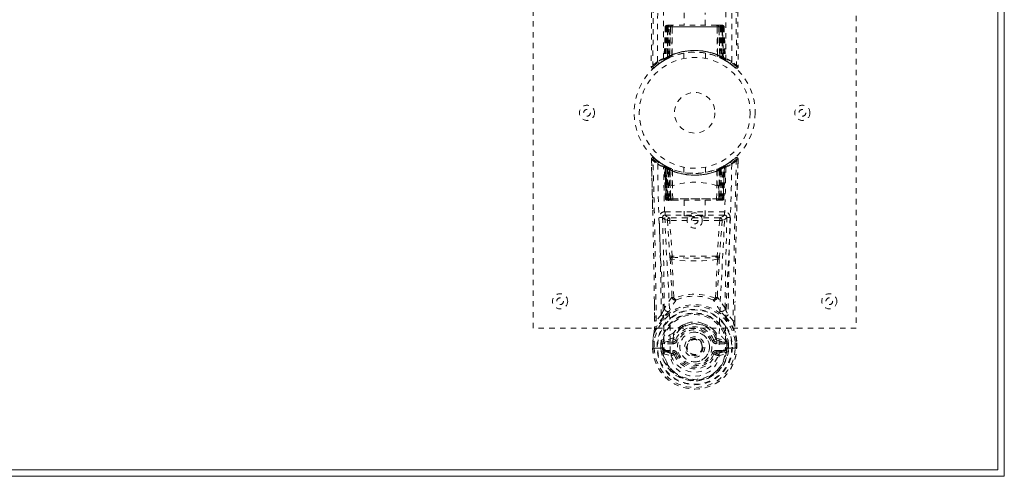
# Model space of a CAD drawing. Header units: inches. Extents: x 15.9 to 111.4, y 44.6 to 68.1.
# Tile 7 of 8: x 93.1 to 111.4, y 44.6 to 53.1. Entities that reach past the tile are written whole.
import ezdxf

# ---------------------------------------------------------------- set-up
doc = ezdxf.new("R2010")
doc.units = ezdxf.units.IN
doc.header["$MEASUREMENT"] = 0
doc.linetypes.add('SLD-Dashed', pattern=[0.075, 0.05, -0.025])
doc.linetypes.add('SLD-Solid', pattern=[0])

msp = doc.modelspace()

# ---------------------------------------------------------------- linework, layer by layer
at = {"color": 7, "linetype": 'SLD-Solid', "lineweight": 15}
for p, q in [((111.281, 44.766), (111.281, 68.029)), ((111.281, 68.029), (111.281, 44.766)), ((111.399, 68.148), (111.399, 44.648)), ((111.399, 44.648), (15.899, 44.648)), ((16.017, 44.766), (111.281, 44.766)), ((111.281, 44.766), (16.017, 44.766))]:
    msp.add_line(p, q, dxfattribs=at)
at = {"color": 7, "linetype": 'SLD-Dashed', "lineweight": 0}
for p, q in [((102.649, 47.398), (102.649, 55.398)), ((108.649, 55.398), (108.649, 47.398)), ((105.454, 53.255), (105.454, 53.023)), ((105.844, 53.023), (105.844, 53.255)), ((105.102, 52.994), (105.081, 52.388)), ((105.116, 52.994), (105.095, 52.396)), ((105.116, 52.994), (105.102, 52.994)), ((105.137, 52.997), (105.114, 52.403)), ((105.134, 52.994), (105.114, 52.407)), ((105.201, 52.994), (105.134, 52.994)), ((105.141, 52.994), (105.141, 52.436)), ((105.142, 52.994), (106.156, 52.994)), ((105.143, 52.437), (105.142, 52.994)), ((105.155, 53.023), (105.146, 53.023)), ((105.155, 53.021), (105.155, 52.994)), ((105.155, 52.994), (105.155, 52.443)), ((106.143, 52.994), (105.155, 52.994)), ((105.218, 53.023), (105.164, 53.023)), ((105.173, 52.451), (105.174, 52.994)), ((105.174, 52.994), (106.125, 52.994)), ((105.182, 52.442), (105.201, 52.994)), ((105.202, 52.994), (105.183, 52.443)), ((105.201, 52.994), (105.202, 52.994)), ((105.225, 52.47), (105.23, 52.994)), ((105.233, 52.994), (105.228, 52.472)), ((105.233, 52.994), (105.23, 52.994)), ((105.239, 53.023), (105.232, 53.023)), ((106.066, 52.994), (105.233, 52.994)), ((106.058, 53.023), (105.24, 53.023)), ((106.066, 53.023), (106.059, 53.023)), ((106.07, 52.472), (106.066, 52.994)), ((106.068, 52.994), (106.066, 52.994)), ((106.068, 52.994), (106.073, 52.47)), ((106.134, 53.023), (106.08, 53.023)), ((106.115, 52.443), (106.096, 52.994)), ((106.096, 52.994), (106.097, 52.994)), ((106.097, 52.994), (106.116, 52.442)), ((106.164, 52.994), (106.097, 52.994)), ((106.125, 52.994), (106.125, 52.451)), ((106.125, 52.994), (106.125, 52.994)), ((106.153, 53.023), (106.143, 53.023)), ((106.143, 52.994), (106.144, 52.443)), ((106.156, 52.994), (106.156, 52.437)), ((106.157, 52.436), (106.157, 52.994)), ((106.164, 53.023), (106.164, 53.023)), ((106.184, 52.403), (106.164, 52.997)), ((106.164, 52.994), (106.185, 52.407)), ((106.169, 53.022), (106.165, 53.023)), ((106.182, 52.994), (106.203, 52.396)), ((106.196, 52.994), (106.182, 52.994)), ((106.196, 52.994), (106.217, 52.388)), ((105.449, 52.505), (105.449, 52.408)), ((105.849, 52.408), (105.849, 52.505)), ((104.892, 52.233), (104.994, 52.314)), ((105.003, 52.321), (105.106, 52.384)), ((105.067, 52.363), (105.08, 52.371)), ((105.081, 52.388), (105.095, 52.396)), ((105.099, 52.382), (105.165, 52.416)), ((105.114, 52.407), (105.182, 52.442)), ((105.154, 52.41), (105.141, 52.436)), ((105.155, 52.411), (105.143, 52.437)), ((105.165, 52.416), (105.166, 52.417)), ((105.169, 52.418), (105.167, 52.417)), ((105.183, 52.443), (105.182, 52.442)), ((105.185, 52.425), (105.186, 52.426)), ((105.225, 52.47), (105.228, 52.472)), ((105.227, 52.443), (105.232, 52.445)), ((106.066, 52.445), (106.071, 52.443)), ((106.07, 52.472), (106.073, 52.47)), ((106.112, 52.426), (106.113, 52.425)), ((106.116, 52.442), (106.115, 52.443)), ((106.116, 52.442), (106.185, 52.407)), ((106.144, 52.443), (106.131, 52.417)), ((106.132, 52.417), (106.133, 52.416)), ((106.133, 52.416), (106.2, 52.382)), ((106.156, 52.437), (106.143, 52.411)), ((106.157, 52.436), (106.145, 52.41)), ((106.203, 52.396), (106.217, 52.388)), ((106.212, 52.376), (106.226, 52.368)), ((106.218, 52.371), (106.232, 52.363)), ((104.842, 52.256), (104.872, 52.256)), ((104.845, 50.488), (104.844, 50.538)), ((104.845, 50.538), (104.847, 50.488)), ((104.868, 49.614), (104.848, 50.531)), ((105.077, 50.426), (105.008, 50.47)), ((106.322, 50.493), (106.304, 50.475)), ((106.38, 50.54), (106.363, 50.525)), ((106.405, 50.561), (106.391, 50.548)), ((106.452, 50.492), (106.453, 50.538)), ((106.454, 50.491), (106.455, 50.538)), ((105.084, 50.422), (105.07, 50.43)), ((105.09, 50.418), (105.076, 50.425)), ((105.084, 50.422), (105.084, 50.422)), ((105.099, 50.397), (105.085, 50.405)), ((105.106, 49.802), (105.085, 50.405)), ((105.087, 50.42), (105.087, 50.42)), ((105.099, 50.397), (105.119, 49.802)), ((105.119, 49.802), (105.099, 50.397)), ((105.099, 50.397), (105.099, 50.397)), ((105.102, 50.412), (105.102, 50.412)), ((105.166, 50.379), (105.102, 50.412)), ((105.183, 50.353), (105.117, 50.387)), ((105.138, 49.802), (105.117, 50.387)), ((105.118, 50.39), (105.138, 49.798)), ((105.145, 50.357), (105.158, 50.383)), ((105.145, 50.357), (105.146, 49.802)), ((105.163, 50.348), (105.145, 50.357)), ((105.159, 50.35), (105.178, 50.342)), ((105.159, 49.802), (105.159, 50.35)), ((105.163, 50.348), (105.175, 50.374)), ((105.163, 49.802), (105.163, 50.348)), ((105.168, 50.378), (105.166, 50.379)), ((105.176, 50.374), (105.168, 50.378)), ((105.177, 50.342), (105.177, 49.802)), ((105.196, 50.334), (105.177, 50.342)), ((105.178, 50.342), (105.19, 50.368)), ((105.178, 50.342), (105.178, 49.802)), ((105.183, 50.353), (105.185, 50.352)), ((105.203, 49.802), (105.183, 50.353)), ((105.185, 50.352), (105.203, 49.852)), ((105.189, 50.368), (105.207, 50.36)), ((105.196, 50.334), (105.207, 50.36)), ((105.196, 49.802), (105.196, 50.334)), ((105.235, 50.321), (105.231, 50.322)), ((105.233, 50.045), (105.231, 50.322)), ((105.239, 50.348), (105.234, 50.349)), ((105.235, 50.321), (105.237, 50.043)), ((105.449, 50.387), (105.449, 50.29)), ((105.849, 50.29), (105.849, 50.387)), ((106.064, 50.349), (106.06, 50.348)), ((106.061, 50.043), (106.063, 50.321)), ((106.068, 50.322), (106.063, 50.321)), ((106.068, 50.322), (106.066, 50.045)), ((106.091, 50.36), (106.109, 50.368)), ((106.115, 50.353), (106.096, 49.802)), ((106.096, 49.852), (106.113, 50.352)), ((106.121, 50.342), (106.102, 50.334)), ((106.102, 50.334), (106.102, 49.802)), ((106.113, 50.352), (106.115, 50.353)), ((106.181, 50.387), (106.115, 50.353)), ((106.12, 50.342), (106.14, 50.35)), ((106.12, 49.802), (106.12, 50.342)), ((106.121, 49.802), (106.121, 50.342)), ((106.14, 50.35), (106.127, 50.376)), ((106.132, 50.379), (106.13, 50.378)), ((106.197, 50.412), (106.132, 50.379)), ((106.153, 50.357), (106.135, 50.348)), ((106.135, 50.348), (106.135, 49.802)), ((106.14, 50.35), (106.139, 49.802)), ((106.153, 49.802), (106.153, 50.357)), ((106.158, 49.798), (106.181, 50.39)), ((106.161, 49.802), (106.181, 50.387)), ((106.2, 50.397), (106.179, 49.802)), ((106.179, 49.802), (106.2, 50.397)), ((106.192, 49.802), (106.213, 50.405)), ((106.197, 50.412), (106.197, 50.412)), ((106.213, 50.405), (106.2, 50.397)), ((106.2, 50.397), (106.2, 50.397)), ((106.212, 50.42), (106.212, 50.42)), ((106.228, 50.43), (106.215, 50.422)), ((106.215, 50.422), (106.215, 50.422)), ((105.236, 50.043), (105.237, 50.043)), ((105.242, 49.799), (105.236, 50.043)), ((106.056, 49.799), (106.062, 50.043)), ((106.061, 50.043), (106.062, 50.043)), ((105.106, 49.802), (105.119, 49.802)), ((105.138, 49.802), (105.203, 49.802)), ((105.146, 49.802), (105.163, 49.802)), ((105.146, 49.773), (105.16, 49.773)), ((105.149, 49.773), (105.16, 49.773)), ((105.178, 49.802), (105.159, 49.802)), ((105.167, 49.773), (105.159, 49.774)), ((105.16, 49.773), (105.161, 49.773)), ((106.135, 49.802), (105.163, 49.802)), ((105.167, 49.773), (105.225, 49.773)), ((105.177, 49.802), (105.196, 49.802)), ((105.178, 49.802), (106.12, 49.802)), ((106.102, 49.802), (105.196, 49.802)), ((105.219, 49.773), (105.197, 49.773)), ((105.204, 49.802), (105.203, 49.802)), ((105.204, 49.802), (105.204, 49.8)), ((105.232, 49.773), (105.233, 49.773)), ((105.233, 49.773), (105.249, 49.773)), ((105.249, 49.773), (106.049, 49.773)), ((105.454, 49.773), (105.454, 49.482)), ((105.844, 49.482), (105.844, 49.773)), ((106.049, 49.773), (106.066, 49.773)), ((106.066, 49.773), (106.066, 49.773)), ((106.073, 49.773), (106.131, 49.773)), ((106.102, 49.773), (106.073, 49.773)), ((106.096, 49.802), (106.095, 49.802)), ((106.095, 49.8), (106.095, 49.802)), ((106.096, 49.802), (106.161, 49.802)), ((106.102, 49.802), (106.121, 49.802)), ((106.102, 49.773), (106.102, 49.773)), ((106.102, 49.773), (106.121, 49.773)), ((106.139, 49.802), (106.12, 49.802)), ((106.135, 49.802), (106.153, 49.802)), ((106.138, 49.773), (106.139, 49.773)), ((106.139, 49.773), (106.149, 49.773)), ((106.139, 49.773), (106.152, 49.773)), ((106.161, 49.802), (106.161, 49.802)), ((106.179, 49.802), (106.192, 49.802)), ((105.098, 49.561), (105.098, 49.499)), ((106.201, 49.561), (105.098, 49.561)), ((106.201, 49.499), (106.201, 49.561)), ((105.098, 49.499), (106.201, 49.499)), ((105.141, 49.399), (105.187, 48.734)), ((105.185, 49.446), (105.185, 49.401)), ((106.113, 49.446), (105.185, 49.446)), ((106.113, 49.401), (105.185, 49.401)), ((105.232, 48.738), (105.185, 49.401)), ((106.113, 49.401), (106.067, 48.738)), ((106.158, 49.399), (106.111, 48.734)), ((106.113, 49.446), (106.113, 49.401)), ((106.158, 49.399), (106.113, 49.401)), ((106.067, 48.738), (105.232, 48.738)), ((105.263, 47.967), (105.263, 47.966)), ((106.035, 47.966), (106.035, 47.967)), ((104.905, 47.528), (104.9, 47.889)), ((106.394, 47.528), (106.398, 47.873)), ((105.028, 47.647), (104.934, 47.532)), ((106.364, 47.532), (106.271, 47.647)), ((108.649, 47.398), (102.649, 47.398)), ((105.497, 47.485), (105.421, 47.457)), ((105.877, 47.457), (105.803, 47.485)), ((105.251, 47.212), (105.084, 47.175)), ((105.241, 47.176), (105.254, 47.193)), ((105.296, 47.359), (105.247, 47.305)), ((105.253, 47.26), (105.251, 47.212)), ((105.254, 47.193), (105.296, 47.177)), ((106.002, 47.177), (106.045, 47.193)), ((106.052, 47.305), (106.003, 47.359)), ((106.045, 47.193), (106.058, 47.176)), ((106.046, 47.26), (106.047, 47.212)), ((106.047, 47.212), (106.214, 47.175)), ((104.869, 47.028), (104.87, 47.156)), ((104.869, 47.028), (104.873, 47.028)), ((104.87, 47.16), (104.87, 47.156)), ((104.871, 47.156), (104.87, 47.028)), ((104.873, 47.028), (104.899, 47.028)), ((104.899, 47.155), (104.899, 47.032)), ((104.899, 47.028), (104.917, 47.028)), ((104.917, 47.029), (104.936, 47.029)), ((104.917, 47.028), (104.917, 47.029)), ((104.936, 47.029), (105.077, 47.029)), ((105.05, 47.105), (105.02, 47.107)), ((105.02, 47.033), (105.02, 47.107)), ((105.05, 47.033), (105.02, 47.033)), ((105.02, 47.033), (105.02, 47.033)), ((105.054, 47.119), (105.05, 47.105)), ((105.05, 47.105), (105.05, 47.033)), ((105.054, 47.034), (105.05, 47.033)), ((105.057, 46.955), (105.05, 47.033)), ((105.054, 47.119), (105.054, 47.034)), ((105.054, 47.119), (105.054, 47.119)), ((105.088, 47.139), (105.241, 47.176)), ((105.088, 47.139), (105.088, 47.109)), ((105.241, 47.139), (105.088, 47.139)), ((105.241, 47.109), (105.088, 47.109)), ((105.241, 47.139), (105.241, 47.176)), ((105.241, 47.109), (105.241, 47.139)), ((105.806, 47.048), (105.806, 47.044)), ((106.058, 47.139), (106.058, 47.176)), ((106.058, 47.176), (106.21, 47.139)), ((106.21, 47.139), (106.058, 47.139)), ((106.058, 47.109), (106.058, 47.139)), ((106.21, 47.109), (106.058, 47.109)), ((106.21, 47.109), (106.21, 47.139)), ((106.22, 47.023), (106.221, 47.029)), ((106.221, 47.029), (106.363, 47.029)), ((106.248, 47.105), (106.244, 47.119)), ((106.244, 47.119), (106.244, 47.034)), ((106.244, 47.034), (106.249, 47.033)), ((106.278, 47.107), (106.248, 47.105)), ((106.249, 47.033), (106.248, 47.105)), ((106.279, 47.033), (106.249, 47.033)), ((106.278, 47.107), (106.278, 47.107)), ((106.278, 47.107), (106.279, 47.033)), ((106.279, 47.033), (106.279, 47.033)), ((106.363, 47.029), (106.381, 47.029)), ((106.381, 47.029), (106.381, 47.028)), ((106.381, 47.028), (106.399, 47.028)), ((106.4, 47.032), (106.399, 47.155)), ((106.399, 47.028), (106.426, 47.028)), ((106.426, 47.028), (106.429, 47.028)), ((106.428, 47.028), (106.427, 47.156)), ((106.429, 47.156), (106.429, 47.16)), ((106.429, 47.028), (106.429, 47.156)), ((105.071, 46.92), (105.213, 46.887)), ((105.101, 46.987), (105.101, 46.957)), ((105.101, 46.987), (105.241, 46.987)), ((105.241, 46.927), (105.101, 46.957)), ((105.101, 46.957), (105.241, 46.957)), ((105.241, 46.987), (105.241, 46.957)), ((105.241, 46.957), (105.241, 46.927)), ((105.296, 46.918), (105.269, 46.908)), ((106.03, 46.908), (106.002, 46.918)), ((106.058, 46.957), (106.058, 46.987)), ((106.058, 46.987), (106.197, 46.987)), ((106.058, 46.927), (106.058, 46.957)), ((106.197, 46.957), (106.058, 46.927)), ((106.058, 46.957), (106.197, 46.957)), ((106.085, 46.887), (106.227, 46.92)), ((106.197, 46.957), (106.197, 46.987))]:
    msp.add_line(p, q, dxfattribs=at)
at = {"color": 7, "linetype": 'SLD-Dashed', "lineweight": 0, "flags": 128}
for points in [[(104.961, 52.35), (104.962, 54.445), (104.974, 56.539), (104.996, 58.632), (105.028, 60.722), (105.052, 62.034), (105.076, 63.344), (105.095, 64.65), (105.106, 65.953), (105.101, 67.252)], [(105.07, 52.405), (105.071, 54.272), (105.08, 56.138), (105.099, 58.002), (105.127, 59.865), (105.155, 61.354), (105.184, 62.84), (105.209, 64.323), (105.224, 65.803), (105.219, 67.276)], [(106.08, 67.276), (106.074, 65.803), (106.089, 64.323), (106.115, 62.84), (106.144, 61.354), (106.171, 59.865), (106.199, 58.002), (106.218, 56.138), (106.227, 54.272), (106.228, 52.405)], [(106.337, 52.35), (106.336, 54.445), (106.325, 56.539), (106.303, 58.632), (106.27, 60.722), (106.246, 62.034), (106.223, 63.344), (106.203, 64.65), (106.193, 65.953), (106.197, 67.252)], [(104.943, 66.753), (104.944, 66.058), (104.945, 65.331), (104.945, 64.569), (104.944, 63.775), (104.942, 62.991), (104.939, 62.321), (104.936, 61.688), (104.932, 61.015), (104.928, 60.301), (104.927, 60.105), (104.926, 59.907), (104.925, 59.706), (104.923, 59.503), (104.923, 59.388), (104.921, 59.142), (104.919, 58.873), (104.916, 58.442), (104.913, 57.961), (104.909, 57.43), (104.905, 56.85), (104.902, 56.459), (104.899, 56.049), (104.896, 55.644), (104.894, 55.262), (104.891, 54.894), (104.887, 54.274), (104.882, 53.7), (104.879, 53.173), (104.875, 52.691), (104.872, 52.256)], [(106.356, 66.753), (106.354, 65.903), (106.353, 65.014), (106.354, 64.084), (106.356, 63.119), (106.359, 62.328), (106.362, 61.697), (106.366, 61.023), (106.37, 60.306), (106.371, 60.11), (106.372, 59.91), (106.374, 59.708), (106.375, 59.503), (106.376, 59.385), (106.377, 59.136), (106.379, 58.864), (106.382, 58.43), (106.385, 57.949), (106.389, 57.419), (106.393, 56.842), (106.396, 56.454), (106.399, 56.048), (106.402, 55.601), (106.405, 55.157), (106.408, 54.742), (106.412, 54.251), (106.415, 53.806), (106.418, 53.406), (106.421, 53.051), (106.423, 52.741), (106.425, 52.476), (106.426, 52.255)], [(104.913, 66.262), (104.912, 63.13), (104.893, 59.505), (104.868, 55.881), (104.842, 52.256)], [(106.386, 66.288), (106.386, 63.13), (106.405, 59.505), (106.43, 55.881), (106.456, 52.256)], [(105.102, 52.994), (105.105, 52.994), (105.114, 52.994), (105.127, 52.994), (105.142, 52.994)], [(105.155, 52.994), (105.141, 52.994), (105.128, 52.994), (105.119, 52.994), (105.116, 52.994)], [(105.136, 53.001), (105.135, 53), (105.134, 52.994)], [(105.134, 52.994), (105.135, 52.994), (105.136, 52.994), (105.14, 52.994), (105.145, 52.994), (105.151, 52.994), (105.158, 52.994), (105.166, 52.994), (105.174, 52.994)], [(105.23, 52.994), (105.22, 52.994), (105.211, 52.994), (105.205, 52.994), (105.202, 52.994)], [(105.23, 52.994), (105.23, 52.999), (105.231, 53.005), (105.232, 53.01), (105.233, 53.014), (105.234, 53.018), (105.236, 53.02), (105.238, 53.022), (105.239, 53.023)], [(106.059, 53.023), (106.061, 53.022), (106.062, 53.02), (106.064, 53.018), (106.065, 53.014), (106.067, 53.01), (106.067, 53.005), (106.068, 52.999), (106.068, 52.994)], [(106.096, 52.994), (106.093, 52.994), (106.087, 52.994), (106.079, 52.994), (106.068, 52.994)], [(106.125, 52.994), (106.133, 52.994), (106.14, 52.994), (106.148, 52.994), (106.154, 52.994), (106.158, 52.994), (106.162, 52.994), (106.164, 52.994), (106.164, 52.994)], [(106.182, 52.994), (106.179, 52.994), (106.17, 52.994), (106.158, 52.994), (106.143, 52.994)], [(106.157, 52.994), (106.172, 52.994), (106.185, 52.994), (106.193, 52.994), (106.196, 52.994)], [(105.411, 52.499), (105.433, 52.504), (105.435, 52.504)], [(105.137, 52.402), (105.146, 52.407), (105.153, 52.412)], [(105.227, 52.443), (105.228, 52.444), (105.229, 52.446), (105.229, 52.449), (105.229, 52.452), (105.229, 52.456), (105.228, 52.46), (105.227, 52.465), (105.225, 52.47)], [(106.071, 52.443), (106.07, 52.444), (106.069, 52.446), (106.069, 52.449), (106.069, 52.452), (106.069, 52.456), (106.07, 52.46), (106.072, 52.465), (106.073, 52.47)], [(106.146, 52.412), (106.153, 52.407), (106.161, 52.402)], [(106.195, 52.384), (106.201, 52.383), (106.207, 52.387), (106.211, 52.393)], [(106.408, 52.236), (106.415, 52.232), (106.423, 52.23), (106.431, 52.229), (106.439, 52.23), (106.446, 52.234), (106.451, 52.239), (106.455, 52.246), (106.456, 52.253)], [(106.456, 52.256), (106.456, 52.256), (106.454, 52.256), (106.447, 52.256), (106.438, 52.256), (106.432, 52.256), (106.426, 52.256)], [(104.918, 50.54), (104.914, 50.542), (104.894, 50.561)], [(106.429, 49.57), (106.431, 49.644), (106.434, 49.817), (106.439, 50.026), (106.445, 50.273), (106.451, 50.531)], [(104.962, 50.445), (104.969, 49.991), (104.981, 49.542), (104.998, 49.099), (105.02, 48.663), (105.05, 48.097), (105.073, 47.55), (105.078, 47.023)], [(105.195, 46.957), (105.191, 47.487), (105.167, 48.036), (105.135, 48.603), (105.112, 49.04), (105.093, 49.485), (105.08, 49.935), (105.071, 50.389)], [(105.093, 50.417), (105.087, 50.42), (105.084, 50.422)], [(105.116, 50.394), (105.111, 50.405), (105.105, 50.41)], [(105.157, 50.381), (105.15, 50.386), (105.142, 50.391)], [(105.159, 50.35), (105.163, 50.36), (105.168, 50.369), (105.17, 50.375), (105.171, 50.376)], [(105.189, 50.368), (105.188, 50.366), (105.185, 50.361), (105.181, 50.352), (105.177, 50.342)], [(106.102, 50.334), (106.098, 50.344), (106.094, 50.353), (106.092, 50.358), (106.091, 50.36)], [(106.227, 50.389), (106.219, 49.935), (106.205, 49.485), (106.186, 49.04), (106.163, 48.603), (106.131, 48.036), (106.108, 47.487), (106.104, 46.957)], [(106.121, 50.342), (106.117, 50.352), (106.113, 50.361), (106.11, 50.366), (106.109, 50.368)], [(106.109, 50.368), (106.11, 50.366), (106.112, 50.36), (106.116, 50.352), (106.12, 50.342)], [(106.135, 50.348), (106.13, 50.358), (106.126, 50.367), (106.124, 50.372), (106.123, 50.374)], [(106.153, 50.357), (106.148, 50.366), (106.144, 50.375), (106.141, 50.381), (106.14, 50.383)], [(106.157, 50.391), (106.149, 50.386), (106.141, 50.381)], [(106.336, 50.445), (106.329, 49.991), (106.317, 49.542), (106.3, 49.099), (106.278, 48.663), (106.248, 48.097), (106.225, 47.55), (106.22, 47.023)], [(105.203, 49.852), (105.202, 49.965), (105.206, 50.021), (105.213, 50.047), (105.217, 50.052), (105.219, 50.054), (105.221, 50.054), (105.223, 50.054), (105.226, 50.052), (105.228, 50.05), (105.233, 50.045)], [(105.233, 50.045), (105.234, 50.043), (105.235, 50.043), (105.235, 50.043), (105.236, 50.043)], [(106.062, 50.043), (106.063, 50.043), (106.063, 50.043), (106.064, 50.043), (106.066, 50.045)], [(106.066, 50.045), (106.07, 50.05), (106.073, 50.052), (106.076, 50.054), (106.077, 50.054), (106.079, 50.054), (106.082, 50.052), (106.085, 50.047), (106.092, 50.021), (106.096, 49.965), (106.096, 49.852)], [(105.146, 49.802), (105.131, 49.802), (105.118, 49.802), (105.109, 49.802), (105.107, 49.802), (105.106, 49.802)], [(105.119, 49.802), (105.123, 49.802), (105.132, 49.802), (105.145, 49.802), (105.159, 49.802)], [(105.177, 49.802), (105.162, 49.802), (105.155, 49.802), (105.148, 49.802), (105.143, 49.802), (105.14, 49.802), (105.138, 49.802), (105.138, 49.802)], [(105.203, 49.852), (105.203, 49.852), (105.204, 49.802)], [(105.242, 49.799), (105.444, 49.799), (105.649, 49.799), (105.854, 49.799), (106.056, 49.799)], [(106.095, 49.802), (106.096, 49.852), (106.096, 49.852)], [(106.161, 49.802), (106.161, 49.802), (106.159, 49.802), (106.155, 49.802), (106.15, 49.802), (106.144, 49.802), (106.137, 49.802), (106.121, 49.802)], [(106.139, 49.802), (106.154, 49.802), (106.166, 49.802), (106.175, 49.802), (106.179, 49.802)], [(106.192, 49.802), (106.192, 49.802), (106.189, 49.802), (106.181, 49.802), (106.168, 49.802), (106.153, 49.802)], [(105.052, 49.453), (105.081, 49.425), (105.141, 49.399)], [(105.052, 49.453), (105.073, 48.609), (105.086, 47.767)], [(105.185, 49.446), (105.127, 49.472), (105.098, 49.499)], [(105.185, 49.401), (105.169, 49.4), (105.155, 49.399), (105.145, 49.399), (105.141, 49.399)], [(106.201, 49.499), (106.172, 49.472), (106.113, 49.446)], [(106.158, 49.399), (106.217, 49.425), (106.246, 49.453)], [(106.212, 47.767), (106.226, 48.609), (106.246, 49.453)], [(105.187, 48.734), (105.192, 48.735), (105.202, 48.735), (105.216, 48.737), (105.232, 48.738)], [(105.187, 48.734), (105.189, 48.712), (105.192, 48.691)], [(105.192, 48.691), (105.211, 48.332), (105.228, 47.98)], [(106.072, 48.681), (105.933, 48.657), (105.792, 48.648), (105.649, 48.646), (105.507, 48.648), (105.365, 48.657), (105.226, 48.681)], [(105.226, 48.681), (105.245, 48.32), (105.263, 47.967)], [(105.236, 48.716), (105.234, 48.727), (105.232, 48.738)], [(106.035, 47.967), (106.053, 48.32), (106.072, 48.681)], [(106.067, 48.738), (106.064, 48.727), (106.062, 48.716)], [(106.067, 48.738), (106.082, 48.737), (106.096, 48.735), (106.107, 48.735), (106.111, 48.734)], [(106.106, 48.691), (106.087, 48.332), (106.07, 47.98)], [(106.106, 48.691), (106.109, 48.712), (106.111, 48.734)], [(105.227, 47.973), (105.153, 47.875), (105.086, 47.767)], [(105.227, 47.973), (105.229, 47.963), (105.234, 47.954), (105.239, 47.947), (105.246, 47.943), (105.254, 47.942), (105.261, 47.943), (105.268, 47.948), (105.274, 47.955)], [(106.024, 47.955), (106.03, 47.948), (106.037, 47.943), (106.045, 47.942), (106.052, 47.943), (106.059, 47.947), (106.065, 47.954), (106.069, 47.963), (106.071, 47.973)], [(106.212, 47.767), (106.145, 47.875), (106.071, 47.973)], [(104.904, 47.89), (104.905, 47.769), (104.906, 47.53)], [(106.392, 47.53), (106.394, 47.764), (106.395, 47.874)], [(105.07, 47.612), (104.972, 47.487), (104.897, 47.337)], [(105.18, 47.719), (105.176, 47.713), (105.167, 47.705)], [(106.131, 47.705), (106.123, 47.713), (106.118, 47.719)], [(106.228, 47.612), (106.329, 47.483), (106.401, 47.337)], [(105.421, 47.457), (105.323, 47.39), (105.296, 47.359)], [(106.003, 47.359), (105.975, 47.39), (105.877, 47.457)], [(104.897, 47.337), (104.881, 47.249), (104.87, 47.16)], [(104.897, 47.337), (104.896, 47.331), (104.895, 47.326)], [(106.047, 47.212), (106.046, 47.2), (106.045, 47.193), (106.045, 47.193)], [(106.403, 47.326), (106.403, 47.331), (106.401, 47.337)], [(106.429, 47.16), (106.418, 47.249), (106.401, 47.337)], [(104.899, 47.032), (104.892, 47.032), (104.886, 47.032), (104.881, 47.032), (104.876, 47.032), (104.872, 47.032), (104.87, 47.032), (104.869, 47.031), (104.869, 47.028)], [(104.899, 47.155), (104.894, 47.156), (104.889, 47.157), (104.884, 47.158), (104.879, 47.158), (104.876, 47.159), (104.873, 47.159), (104.871, 47.16), (104.87, 47.16)], [(104.87, 47.156), (104.87, 47.156), (104.871, 47.156), (104.873, 47.156), (104.877, 47.156), (104.882, 47.156), (104.887, 47.156), (104.893, 47.155), (104.899, 47.155)], [(105.05, 47.105), (105.05, 47.105), (105.05, 47.105)], [(105.088, 47.109), (105.071, 47.111), (105.054, 47.119)], [(105.084, 47.175), (105.077, 47.167), (105.062, 47.153)], [(105.078, 47.023), (105.078, 47.026), (105.077, 47.029)], [(105.078, 47.023), (105.083, 47.014), (105.089, 47.005)], [(105.324, 47.167), (105.319, 47.169), (105.314, 47.171), (105.309, 47.173), (105.305, 47.174), (105.301, 47.175), (105.299, 47.176), (105.297, 47.177), (105.296, 47.177)], [(105.974, 47.167), (105.979, 47.169), (105.985, 47.171), (105.989, 47.173), (105.994, 47.174), (105.997, 47.175), (106, 47.176), (106.001, 47.177), (106.002, 47.177)], [(106.22, 47.023), (106.216, 47.014), (106.209, 47.005)], [(106.244, 47.119), (106.228, 47.111), (106.21, 47.109)], [(106.237, 47.153), (106.23, 47.158), (106.214, 47.175)], [(106.244, 47.119), (106.244, 47.119), (106.244, 47.119), (106.244, 47.119), (106.244, 47.119), (106.244, 47.119), (106.244, 47.119), (106.244, 47.119), (106.244, 47.119)], [(106.248, 47.105), (106.248, 47.105), (106.248, 47.105)], [(106.429, 47.16), (106.428, 47.16), (106.426, 47.159), (106.423, 47.159), (106.419, 47.158), (106.415, 47.158), (106.41, 47.157), (106.404, 47.156), (106.399, 47.155)], [(106.399, 47.155), (106.405, 47.155), (106.411, 47.156), (106.417, 47.156), (106.421, 47.156), (106.425, 47.156), (106.428, 47.156), (106.429, 47.156), (106.429, 47.156)], [(106.429, 47.028), (106.43, 47.031), (106.429, 47.032), (106.426, 47.032), (106.422, 47.032), (106.418, 47.032), (106.412, 47.032), (106.406, 47.032), (106.4, 47.032)], [(105.059, 46.97), (105.079, 46.982), (105.101, 46.987)], [(105.195, 46.957), (105.193, 46.957), (105.19, 46.958)], [(106.104, 46.957), (106.101, 46.875), (106.081, 46.793), (106.043, 46.715), (105.988, 46.645), (105.917, 46.587), (105.834, 46.543), (105.744, 46.515), (105.649, 46.506), (105.555, 46.515), (105.464, 46.543), (105.381, 46.587), (105.311, 46.645), (105.255, 46.715), (105.217, 46.793), (105.197, 46.875), (105.195, 46.957)], [(105.269, 46.908), (105.262, 46.92), (105.258, 46.924), (105.254, 46.926), (105.25, 46.927), (105.245, 46.927), (105.236, 46.926), (105.227, 46.922), (105.218, 46.917), (105.215, 46.913), (105.212, 46.907), (105.212, 46.889)], [(105.269, 46.908), (105.267, 46.907), (105.261, 46.905), (105.252, 46.902), (105.242, 46.898), (105.232, 46.894), (105.223, 46.891), (105.216, 46.888), (105.213, 46.887)], [(105.324, 46.928), (105.319, 46.926), (105.314, 46.924), (105.309, 46.923), (105.305, 46.921), (105.301, 46.92), (105.299, 46.919), (105.297, 46.918), (105.296, 46.918)], [(105.974, 46.928), (105.979, 46.926), (105.985, 46.924), (105.989, 46.923), (105.994, 46.921), (105.997, 46.92), (106, 46.919), (106.001, 46.918), (106.002, 46.918)], [(106.086, 46.889), (106.087, 46.902), (106.085, 46.912), (106.082, 46.915), (106.079, 46.918), (106.071, 46.923), (106.062, 46.926), (106.051, 46.927), (106.046, 46.926), (106.04, 46.923), (106.035, 46.917), (106.03, 46.908)], [(106.03, 46.908), (106.032, 46.907), (106.037, 46.905), (106.046, 46.902), (106.056, 46.898), (106.066, 46.894), (106.075, 46.891), (106.082, 46.888), (106.085, 46.887)], [(106.108, 46.958), (106.106, 46.957), (106.104, 46.957)], [(106.197, 46.987), (106.22, 46.982), (106.239, 46.97)]]:
    msp.add_lwpolyline(points, dxfattribs=at)
at = {"color": 7, "linetype": 'SLD-Dashed', "lineweight": 0}
for centre, radius in [((105.649, 51.398), 1.125), ((105.649, 51.398), 1.03), ((105.649, 51.398), 0.376), ((103.649, 51.398), 0.141), ((103.649, 51.398), 0.0625), ((107.649, 51.398), 0.141), ((107.649, 51.398), 0.0625), ((105.649, 49.398), 0.141), ((105.649, 49.398), 0.0625), ((103.149, 47.898), 0.141), ((103.149, 47.898), 0.0625), ((108.149, 47.898), 0.141), ((108.149, 47.898), 0.0625), ((105.649, 47.048), 0.7), ((105.649, 47.048), 0.69), ((105.649, 47.048), 0.623), ((105.649, 47.048), 0.32), ((105.649, 47.048), 0.275), ((105.649, 47.048), 0.188), ((105.649, 47.048), 0.156), ((105.649, 47.048), 0.142), ((105.649, 47.048), 0.139), ((105.649, 47.048), 0.138)]:
    msp.add_circle(centre, radius, dxfattribs=at)
for centre, radius, start, end in [((105.132, 52.993), 0.03, 90.012, 177.9987), ((105.185, 52.925), 0.105, 114.0006, 139.1393), ((105.146, 52.993), 0.03, 113.8876, 178.0122), ((105.146, 52.991), 0.0317, 89.3268, 119.9553), ((105.164, 52.993), 0.03, 90.06, 178.0763), ((105.17, 52.983), 0.0394, 84.2322, 144.8118), ((105.169, 53.103), 0.0836, 255.4945, 260.8966), ((105.66, 53), 0.486, 177.3927, 180.8057), ((105.231, 52.993), 0.0299, 90.1855, 178.203), ((105.232, 52.993), 0.0299, 90.1803, 178.2082), ((105.267, 53), 0.0354, 140.786, 190.7097), ((106.031, 53), 0.0354, 349.2647, 39.2396), ((106.066, 52.993), 0.0299, 1.8008, 89.8108), ((106.067, 52.993), 0.0299, 1.7919, 89.8107), ((104.365, 52.997), 1.759, 359.8907, 0.8337), ((106.12, 52.975), 0.0478, 22.9947, 85.2676), ((106.134, 52.993), 0.03, 1.9417, 89.931), ((106.13, 53.098), 0.0781, 279.4669, 285.0227), ((105.526, 53), 0.617, 359.4074, 1.9228), ((106.152, 52.991), 0.0315, 57.5284, 90.7093), ((106.12, 53.216), 0.198, 280.4095, 282.6841), ((106.152, 52.993), 0.03, 1.9811, 66.4983), ((106.166, 52.993), 0.03, 1.9962, 89.9932), ((106.165, 52.992), 0.0305, 2.3488, 69.5947), ((105.649, 51.398), 1.157, 47.826, 132.1719), ((105.649, 51.366), 1.19, 60.8755, 119.1245), ((105.649, 51.398), 1.128, 60.4664, 119.5336), ((105.649, 51.399), 1.155, 64.0066, 115.9934), ((105.649, 51.399), 1.155, 64.6488, 115.3509), ((105.649, 51.398), 1.156, 65.6758, 114.3247), ((105.649, 51.434), 1.12, 67.9154, 112.0846), ((105.639, 51.369), 1.192, 124.6551, 131.9427), ((105.639, 51.41), 1.111, 124.616, 132.0568), ((105.633, 51.167), 1.361, 114.4618, 119.607), ((104.991, 52.35), 0.03, 180.3292, 304.0458), ((105.649, 51.399), 1.126, 119.5317, 124.6645), ((105.051, 52.389), 0.03, 301.1092, 358.0007), ((105.111, 52.418), 0.043, 197.0315, 245.7901), ((105.065, 52.397), 0.0299, 300.3117, 358.1015), ((105.656, 51.386), 1.14, 118.6783, 120.2957), ((105.643, 51.758), 0.844, 126.5355, 131.7567), ((105.067, 52.384), 0.0187, 320.8845, 23.0794), ((105.626, 51.784), 0.81, 125.5744, 130.9376), ((105.648, 51.4), 1.125, 114.3002, 119.2382), ((105.084, 52.408), 0.0299, 299.2579, 358.2018), ((105.086, 52.406), 0.0278, 298.0053, 1.6048), ((105.635, 51.778), 0.817, 124.424, 129.6433), ((105.204, 52.455), 0.0504, 193.5787, 226.9619), ((105.152, 52.443), 0.0297, 295.5452, 358.5148), ((105.154, 52.443), 0.0297, 295.4665, 358.5115), ((105.267, 52.484), 0.0994, 198.8558, 215.5651), ((105.609, 51.841), 0.737, 121.3863, 125.2495), ((105.199, 52.454), 0.0345, 344.8644, 31.0525), ((106.1, 52.454), 0.0345, 148.9552, 195.1476), ((105.688, 51.838), 0.741, 54.7603, 58.6198), ((106.041, 52.479), 0.0883, 323.2311, 342.0641), ((105.653, 51.405), 1.119, 60.7485, 65.7106), ((106.145, 52.443), 0.0297, 181.4617, 244.5458), ((106.146, 52.443), 0.0297, 181.4776, 244.4612), ((105.668, 51.784), 0.809, 50.3306, 55.6029), ((105.675, 51.787), 0.806, 49.0468, 54.4364), ((105.653, 51.756), 0.846, 48.2528, 53.4594), ((105.698, 51.483), 1.029, 59.6479, 62.7045), ((106.208, 52.404), 0.0235, 171.7444, 234.8886), ((106.214, 52.408), 0.0299, 181.7982, 240.7421), ((105.88, 51.798), 0.665, 59.3306, 61.6801), ((106.233, 52.397), 0.0299, 181.9085, 239.6783), ((106.187, 52.418), 0.0429, 294.1832, 342.9964), ((105.649, 51.398), 1.127, 55.339, 60.4677), ((106.247, 52.389), 0.03, 181.9809, 238.8929), ((105.665, 51.166), 1.362, 60.3949, 65.5362), ((106.307, 52.35), 0.03, 235.9288, 359.6878), ((105.659, 51.411), 1.111, 47.936, 55.3848), ((105.66, 51.37), 1.19, 48.0518, 55.3491), ((104.872, 52.256), 0.03, 179.5933, 312.1646), ((104.98, 52.333), 0.133, 215.7314, 228.6456), ((106.426, 52.256), 0.03, 227.8401, 0.398), ((107.589, 51.181), 1.584, 137.2626, 138.3472), ((104.874, 50.538), 0.03, 47.9304, 181.4926), ((104.882, 49.911), 0.628, 90.8075, 93.5459), ((105.633, 51.421), 1.185, 228.2243, 235.5023), ((-32.774, 46.25), 137.684, 0.68204, 1.76374), ((105.277, 50.189), 0.534, 135.8729, 139.062), ((-38.747, 46.126), 143.688, 0.56053, 1.75969), ((105.649, 51.399), 1.158, 227.9756, 312.0242), ((105.644, 51.391), 1.119, 228.0229, 235.4144), ((105.251, 50.884), 0.483, 223.7227, 237.8614), ((104.992, 50.445), 0.03, 55.9391, 180.2017), ((105.693, 51.334), 1.05, 298.8379, 308.4375), ((105.662, 51.381), 1.106, 304.5472, 311.8221), ((106.306, 50.445), 0.03, 359.8128, 124.0464), ((105.665, 51.421), 1.185, 304.4968, 311.7773), ((256.445, 45.997), 150.089, 178.26579, 179.41381), ((244.312, 46.246), 137.924, 178.23603, 179.32385), ((106.425, 50.538), 0.03, 358.5066, 132.0705), ((105.43, 49.646), 1.337, 41.8953, 43.1697), ((106.436, 50.446), 0.0934, 78.5811, 97.0655), ((105.634, 51.634), 1.366, 240.5315, 245.6822), ((105.648, 51.395), 1.125, 235.3825, 240.559), ((105.055, 50.404), 0.03, 1.9741, 59.1229), ((105.113, 50.377), 0.043, 114.298, 163.0584), ((105.649, 51.429), 1.19, 240.9439, 299.0561), ((105.058, 50.405), 0.0272, 359.335, 40.2793), ((105.575, 51.264), 0.974, 239.6424, 243.7655), ((105.069, 50.396), 0.0299, 1.7885, 59.8768), ((105.069, 50.396), 0.0299, 1.8951, 59.8863), ((105.6, 50.984), 0.775, 228.3632, 234.0881), ((105.649, 51.398), 1.127, 240.5518, 299.4482), ((105.596, 50.974), 0.762, 229.2388, 234.9693), ((105.087, 50.386), 0.0299, 1.8054, 60.9305), ((105.649, 51.398), 1.128, 240.9537, 245.9038), ((105.607, 50.981), 0.77, 230.5068, 236.0804), ((105.649, 51.396), 1.155, 245.1324, 294.8676), ((105.154, 50.352), 0.0297, 1.5147, 64.5496), ((105.156, 50.351), 0.0297, 1.5241, 64.6379), ((105.649, 51.396), 1.155, 245.9283, 294.0717), ((105.591, 50.928), 0.705, 234.8509, 239.2282), ((105.649, 51.396), 1.155, 246.9083, 293.0917), ((105.201, 50.34), 0.0346, 329.0514, 15.1837), ((105.205, 50.338), 0.0349, 329.3433, 15.0753), ((105.649, 51.361), 1.12, 248.284, 291.7161), ((106.093, 50.338), 0.0349, 164.8981, 210.664), ((106.098, 50.34), 0.0347, 164.8699, 210.8951), ((105.705, 50.932), 0.71, 300.7822, 305.1333), ((105.77, 51.135), 0.839, 293.5949, 295.4274), ((105.645, 51.405), 1.136, 294.114, 299.0279), ((106.143, 50.351), 0.0297, 115.3395, 178.4985), ((106.145, 50.352), 0.0297, 115.4513, 178.4989), ((105.703, 50.965), 0.75, 303.8473, 309.5655), ((105.701, 50.975), 0.763, 305.037, 310.7563), ((105.699, 50.983), 0.774, 305.9072, 311.6414), ((105.726, 51.259), 0.969, 296.2239, 300.371), ((106.211, 50.386), 0.0299, 119.1117, 178.1825), ((106.211, 50.386), 0.03, 119.0694, 163.2257), ((106.23, 50.396), 0.03, 120.117, 178.0858), ((106.23, 50.396), 0.0299, 120.1232, 178.2115), ((105.649, 51.398), 1.128, 299.4487, 304.6098), ((106.186, 50.377), 0.0429, 16.9387, 65.7062), ((106.243, 50.404), 0.03, 120.8883, 178.0147), ((106.24, 50.405), 0.0272, 139.7207, 180.665), ((105.663, 51.637), 1.369, 294.3219, 299.4625), ((105.649, 48.777), 1.332, 71.9764, 108.0233), ((105.136, 49.803), 0.03, 182.0013, 269.988), ((105.17, 49.851), 0.0806, 218.1902, 252.5538), ((105.149, 49.803), 0.03, 181.9386, 269.9161), ((105.165, 49.801), 0.0276, 179.1092, 257.2457), ((105.593, 49.794), 0.434, 179.0629, 182.8873), ((105.167, 49.794), 0.0218, 247.4315, 275.186), ((105.587, 49.794), 0.424, 179.0375, 182.9498), ((105.633, 49.795), 0.456, 179.1168, 182.7591), ((105.621, 49.794), 0.443, 179.0823, 182.8307), ((105.655, 49.794), 0.459, 179.1027, 182.7175), ((105.232, 49.802), 0.0299, 181.8045, 269.8251), ((105.237, 50.33), 0.53, 266.3914, 270.5171), ((105.233, 49.802), 0.0295, 183.4714, 269.0104), ((105.275, 49.794), 0.0335, 170.2657, 218.8616), ((106.023, 49.794), 0.0334, 321.1032, 9.7695), ((106.061, 50.329), 0.53, 269.4821, 273.6094), ((106.066, 49.802), 0.0299, 270.1749, 358.1955), ((106.065, 49.802), 0.0295, 271.0059, 356.5122), ((105.638, 49.794), 0.465, 357.3137, 0.8847), ((105.685, 49.794), 0.435, 357.138, 0.9489), ((105.658, 49.795), 0.463, 357.2812, 0.8614), ((106.126, 49.808), 0.0354, 260.9602, 350.2132), ((106.131, 49.803), 0.03, 270.0607, 358.0756), ((105.706, 49.794), 0.429, 357.0813, 0.9499), ((105.703, 49.794), 0.436, 357.1218, 0.928), ((106.149, 49.803), 0.03, 270.021, 358.0434), ((106.128, 49.851), 0.0807, 287.4466, 321.8018), ((106.162, 49.803), 0.03, 270.0068, 358.0038), ((105.097, 49.457), 0.105, 89.8856, 181.4323), ((106.201, 49.457), 0.105, 358.5846, 90.0975), ((105.016, 49.128), 0.327, 83.5365, 94.0538), ((3.708, 46.579), 101.325, 0.60405, 1.62578), ((105.097, 49.454), 0.045, 89.8866, 181.4282), ((105.186, 49.401), 0.0451, 90.3589, 183.0875), ((106.113, 49.401), 0.0451, 356.9044, 89.6313), ((106.201, 49.454), 0.045, 358.5811, 90.1101), ((106.283, 49.128), 0.326, 85.9337, 96.4763), ((207.558, 46.58), 101.293, 178.3742, 179.39626), ((105.234, 48.669), 0.0476, 87.4296, 152.2464), ((105.22, 48.725), 0.0441, 230.1761, 277.6379), ((105.502, 48.621), 0.283, 160.1702, 167.6133), ((105.649, 53.541), 4.842, 265.1093, 274.8902), ((106.064, 48.669), 0.0477, 27.762, 92.5639), ((105.8, 48.622), 0.279, 12.3354, 19.8791), ((106.078, 48.725), 0.0442, 262.3801, 309.8035), ((106.321, 47.146), 1.277, 142.4876, 153.3064), ((105.215, 47.978), 0.0134, 335.5682, 7.2769), ((105.287, 47.98), 0.0605, 186.6644, 290.151), ((105.259, 48.007), 0.0407, 221.3916, 276.0542), ((105.279, 47.97), 0.0161, 192.3094, 252.6634), ((105.649, 47.052), 0.977, 67.4212, 112.5686), ((105.321, 47.971), 0.0498, 199.5552, 255.0356), ((105.649, 47.135), 0.859, 66.6051, 113.3942), ((106.011, 47.98), 0.0605, 249.849, 353.3356), ((105.977, 47.971), 0.0498, 284.9622, 340.4471), ((104.981, 47.147), 1.273, 26.6792, 37.528), ((106.02, 47.97), 0.0161, 287.3605, 347.7361), ((106.04, 48.007), 0.0408, 263.9544, 318.5797), ((106.083, 47.978), 0.0133, 172.7425, 204.5364), ((105.649, 47.048), 0.787, 8.1858, 171.8142), ((105.649, 47.048), 0.758, 8.1859, 171.8141), ((103.861, 48.294), 1.334, 331.0239, 336.7404), ((105.147, 47.77), 0.0605, 182.4494, 303.6183), ((106.152, 47.77), 0.0605, 236.382, 357.5526), ((107.438, 48.294), 1.335, 203.2629, 208.9765), ((105.649, 47.048), 0.632, 5.3576, 174.6424), ((105.191, 47.803), 0.226, 223.4509, 237.5709), ((105.649, 47.048), 0.602, 5.5122, 174.4878), ((106.794, 45.906), 2.426, 132.1315, 135.2884), ((104.505, 45.907), 2.424, 44.7095, 47.8684), ((106.114, 47.794), 0.215, 302.0831, 316.8933), ((103.592, 47.488), 1.313, 352.9124, 1.7769), ((100.771, 48.225), 4.22, 347.8435, 350.5465), ((104.926, 47.479), 0.0537, 81.0657, 113.5794), ((105.649, 47.017), 0.465, 118.5157, 148.4809), ((105.649, 47.059), 0.417, 18.6622, 161.3016), ((105.649, 47.048), 0.376, 20.1713, 159.8287), ((105.649, 47.048), 0.346, 20.171, 159.829), ((105.454, 47.447), 0.0346, 162.6957, 217.8285), ((105.649, 47.024), 0.459, 61.0616, 118.9399), ((105.649, 47.11), 0.405, 67.696, 112.1081), ((105.844, 47.447), 0.0347, 322.1761, 17.2832), ((105.65, 47.017), 0.465, 31.5062, 61.4998), ((106.372, 47.479), 0.0537, 66.4342, 98.923), ((110.515, 48.223), 4.208, 189.4509, 192.1619), ((107.71, 47.488), 1.316, 178.2326, 187.0728), ((106.249, 47.034), 1.385, 167.8599, 174.9745), ((105.428, 46.912), 0.433, 114.7952, 142.5974), ((105.164, 47.271), 0.0897, 352.854, 22.4067), ((105.318, 47.212), 0.0672, 179.7672, 196.5221), ((105.649, 47.048), 0.275, 90.0006, 269.9994), ((105.649, 47.048), 0.157, 84.1567, 107.2456), ((105.649, 47.048), 0.275, 269.9996, 90.0004), ((106.126, 47.272), 0.0815, 156.0627, 188.6654), ((105.874, 46.917), 0.427, 37.2046, 65.4028), ((105.049, 47.034), 1.385, 5.0275, 12.1412), ((105.649, 47.048), 0.781, 181.2987, 358.7132), ((105.649, 47.048), 0.78, 181.4115, 358.5885), ((105.649, 47.048), 0.751, 181.2112, 358.7888), ((105.649, 47.048), 0.63, 181.3319, 358.6681), ((105.185, 47.109), 0.131, 160.0254, 175.4729), ((105.649, 47.048), 0.595, 181.3275, 187.5324), ((105.649, 47.048), 0.6, 190.4653, 358.6279), ((105.088, 47.169), 0.0304, 210.8064, 270.5998), ((105.649, 47.008), 0.572, 177.9353, 2.0647), ((105.21, 47.131), 0.175, 226.4382, 263.5816), ((105.241, 47.198), 0.059, 270, 339.8287), ((105.241, 47.198), 0.089, 270.0021, 339.8251), ((106.058, 47.198), 0.089, 200.1684, 270.0014), ((106.058, 47.198), 0.059, 200.1713, 270), ((106.088, 47.131), 0.175, 276.4292, 313.5674), ((106.21, 47.169), 0.0304, 269.3808, 329.2129), ((106.153, 47.117), 0.0909, 1.0688, 23.4304), ((105.649, 47.048), 0.595, 352.4676, 358.6725), ((105.284, 47), 0.227, 187.6033, 200.4171), ((105.101, 46.927), 0.0298, 88.4944, 192.2623), ((105.241, 46.897), 0.03, 90.8973, 199.8044), ((105.649, 47.048), 0.465, 200.2061, 339.7911), ((105.241, 46.898), 0.089, 20.1749, 89.9979), ((105.241, 46.898), 0.059, 20.1713, 90), ((105.241, 46.898), 0.0298, 19.9127, 90.2823), ((105.649, 47.048), 0.405, 200.1906, 339.8094), ((105.649, 47.048), 0.376, 200.1713, 339.8287), ((105.649, 47.048), 0.346, 200.171, 339.829), ((106.058, 46.898), 0.089, 89.9986, 159.8316), ((106.058, 46.898), 0.059, 90, 159.8287), ((106.058, 46.898), 0.0298, 89.7211, 160.0928), ((106.057, 46.897), 0.03, 340.1834, 89.1133), ((106.198, 46.927), 0.0298, 347.7459, 91.5062), ((106.014, 47), 0.227, 339.5868, 352.4031)]:
    msp.add_arc(centre, radius, start, end, dxfattribs=at)
msp.add_ellipse((105.649, 49.482), major_axis=(0.195, 0), ratio=0.034921, dxfattribs=at)

doc.saveas('drawing.dxf')
